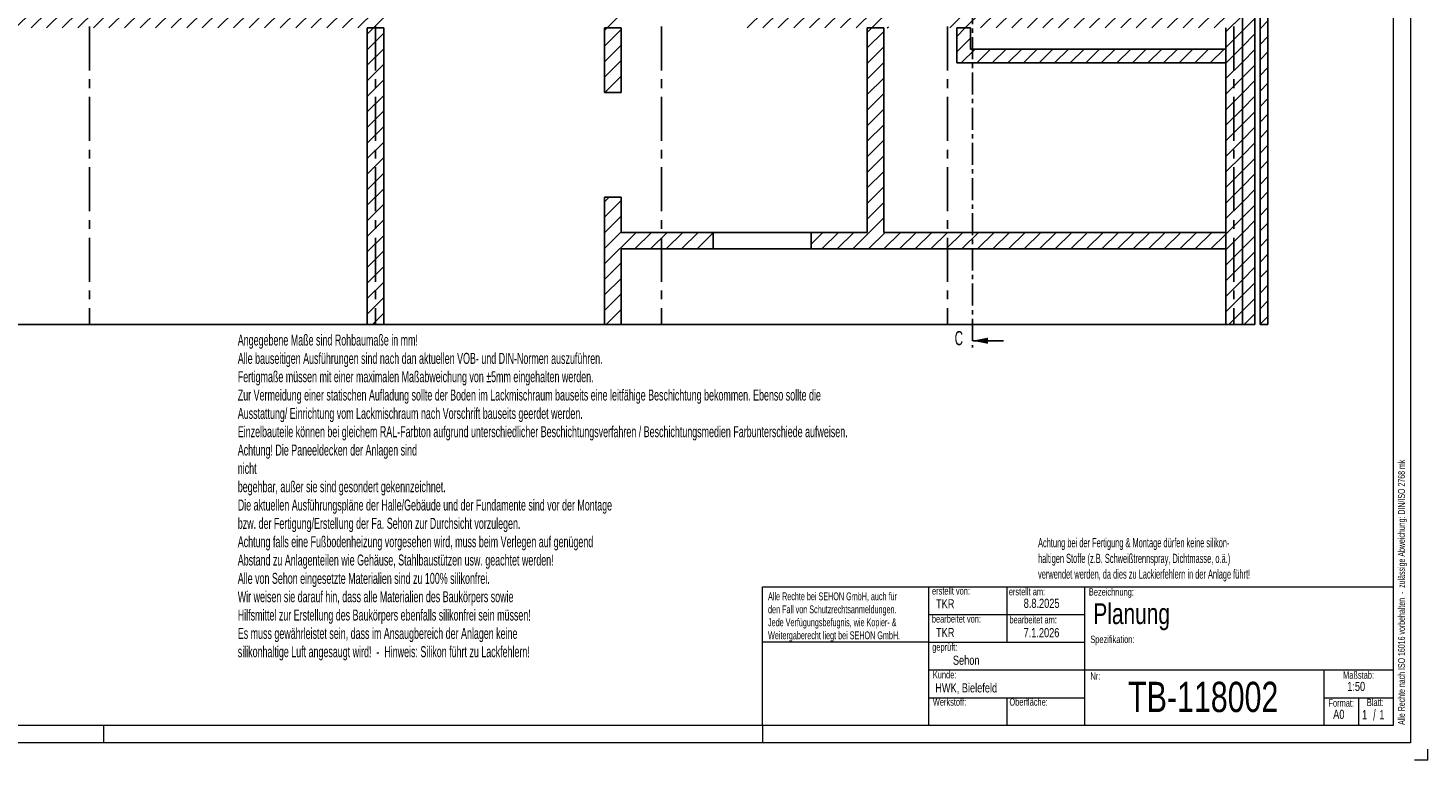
# Model space of a CAD drawing. Header units: millimetres. Extents: x 250 to 59450, y 0 to 41800.
# Tile 60 of 146: x 39259 to 59450, y 0 to 10566. Entities that reach past the tile are written whole.
import ezdxf

# ---------------------------------------------------------------- set-up
doc = ezdxf.new("R2010")
doc.units = ezdxf.units.MM
doc.header["$LTSCALE"] = 50
doc.linetypes.add('CENTER', pattern=[10.16, 6.35, -1.27, 1.27, -1.27])
doc.linetypes.add('CENTERX2', pattern=[20.32, 12.7, -2.54, 2.54, -2.54])
doc.layers.add('SCHNITT', color=5, linetype='CENTER')
doc.layers.add('TEXT_1', color=176, linetype='Continuous')
doc.styles.add('SLDTEXTSTYLE0', font='TXT', dxfattribs={"width": 0.605})
doc.styles.add('SLDTEXTSTYLE4', font='TXT', dxfattribs={"width": 0.75})

# ---------------------------------------------------------------- blocks, each defined once
blk = doc.blocks.new('SW_NOTE_0_31')
at = {"color": 0, "linetype": 'Continuous', "lineweight": 0, "char_height": 6614.58, "attachment_point": 1, "style": 'SLDTEXTSTYLE0'}
for s, insert in [('Achtung bei der Fertigung & Montage dürfen keine silikon-', (0, 8527)), ('haltigen Stoffe (z.B. Schweißtrennspray, Dichtmasse, o.ä.)', (0, -2793)), ('verwendet werden, da dies zu Lackierfehlern in der Anlage führt!', (0, -14112))]:
    blk.add_mtext(s, dxfattribs=dict(at, insert=insert))
blk = doc.blocks.new('keine silikonhaltigen Stoffe')
at = {"color": 7, "linetype": 'Continuous', "lineweight": 0}
blk.add_blockref('SW_NOTE_0_31', (387, 22541), dxfattribs=at)

msp = doc.modelspace()

# ---------------------------------------------------------------- hatches: boundary and pattern name
at = {"linetype": 'Continuous', "lineweight": 18}
h = msp.add_hatch(dxfattribs=at)
h.set_pattern_fill('ANSI31', scale=50, style=0)
h.paths.add_polyline_path([(57142.36, 6286.38), (57142.36, 24306.38), (39592.36, 24306.38), (39592.36, 24191.38), (57027.36, 24191.38), (57027.36, 6286.38)], flags=0)
h = msp.add_hatch(dxfattribs=at)
h.set_pattern_fill('ANSI31', scale=50, style=0)
h.paths.add_polyline_path([(56952.36, 6286.38), (56952.36, 24116.38), (39592.36, 24116.38), (39592.36, 23936.38), (56772.36, 23936.38), (56772.36, 6286.38)], flags=0)
h = msp.add_hatch(dxfattribs=at)
h.set_pattern_fill('ANSI31', scale=50, style=0)
h.paths.add_polyline_path([(39592.36, 23936.38), (39592.36, 23696.38), (56532.36, 23696.38), (56532.36, 10806.38), (52552.36, 10806.38), (52552.36, 10566.38), (56532.36, 10566.38), (56532.36, 6286.38), (56772.36, 6286.38), (56772.36, 23936.38)], flags=0)
h = msp.add_hatch(dxfattribs=at)
h.set_pattern_fill('ANSI31', scale=50, style=0)
h.paths.add_polyline_path([(27887.36, 10936.38), (27647.36, 10936.38), (27647.36, 10436.38), (27887.36, 10436.38), (27887.36, 10566.38), (44392.36, 10566.38), (44392.36, 10806.38), (27887.36, 10806.38)], flags=0)
h = msp.add_hatch(dxfattribs=at)
h.set_pattern_fill('ANSI31', scale=50, style=0)
h.paths.add_polyline_path([(47812.36, 10566.38), (47812.36, 10806.38), (47572.36, 10806.38), (47572.36, 10566.38)], flags=0)
h = msp.add_hatch(dxfattribs=at)
h.set_pattern_fill('ANSI31', scale=50, style=0)
h.paths.add_polyline_path([(51667.36, 10566.38), (51667.36, 10806.38), (49622.36, 10806.38), (49622.36, 10566.38)], flags=0)
h = msp.add_hatch(dxfattribs=at)
h.set_pattern_fill('ANSI31', scale=50, style=0)
h.paths.add_polyline_path([(44392.36, 10566.38), (44152.36, 10566.38), (44152.36, 6286.38), (44392.36, 6286.38)], flags=0)
h = msp.add_hatch(dxfattribs=at)
h.set_pattern_fill('ANSI31', scale=50, style=0)
h.paths.add_polyline_path([(47812.36, 10566.38), (47572.36, 10566.38), (47572.36, 9636.38), (47812.36, 9636.38)], flags=0)
h = msp.add_hatch(dxfattribs=at)
h.set_pattern_fill('ANSI31', scale=50, style=0)
h.paths.add_polyline_path([(51602.36, 10566.38), (51362.36, 10566.38), (51362.36, 7616.38), (50552.36, 7616.38), (50552.36, 7376.38), (56532.36, 7376.38), (56532.36, 7616.38), (51602.36, 7616.38)], flags=0)
h = msp.add_hatch(dxfattribs=at)
h.set_pattern_fill('ANSI31', scale=50, style=0)
h.paths.add_polyline_path([(52652.36, 10061.38), (56532.36, 10061.38), (56532.36, 10261.38), (52852.36, 10261.38), (52852.36, 10566.38), (52652.36, 10566.38)], flags=0)
h = msp.add_hatch(dxfattribs=at)
h.set_pattern_fill('ANSI31', scale=50, style=0)
h.paths.add_polyline_path([(47572.36, 6286.38), (47812.36, 6286.38), (47812.36, 7376.38), (49142.36, 7376.38), (49142.36, 7616.38), (47812.36, 7616.38), (47812.36, 8126.38), (47572.36, 8126.38)], flags=0)

# ---------------------------------------------------------------- linework, layer by layer
at = {"color": 7, "linetype": 'Continuous', "lineweight": 18}
for p, q in [((59199.96, 41799.98), (59199.96, 249.98)), ((58949.96, 41549.98), (58949.96, 499.98)), ((49849.96, 499.98), (49849.96, 2499.98)), ((49849.96, 2499.98), (58949.96, 2499.98)), ((52249.96, 499.98), (52249.96, 2499.98)), ((53374.96, 2499.98), (53374.96, 1699.98)), ((54499.96, 499.98), (54499.96, 2499.98)), ((52249.96, 2099.98), (54499.96, 2099.98)), ((52249.96, 1699.98), (49849.96, 1699.98)), ((52249.96, 1699.98), (54499.96, 1699.98)), ((52249.96, 1299.98), (54499.96, 1299.98)), ((54499.96, 1299.98), (58949.96, 1299.98)), ((57949.96, 1299.98), (57949.96, 499.98)), ((52249.96, 899.98), (54499.96, 899.98)), ((53374.96, 899.98), (53374.96, 499.98)), ((57949.96, 899.98), (58949.96, 899.98)), ((58449.96, 899.98), (58449.96, 499.98)), ((58949.96, 499.98), (499.96, 499.98)), ((40349.96, 499.98), (40349.96, 249.98)), ((49849.96, 499.98), (49849.96, 249.98)), ((59199.96, 249.98), (249.96, 249.98))]:
    msp.add_line(p, q, dxfattribs=at)
at = {"color": 7, "linetype": 'CENTERX2'}
for p, q in [((40147.36, 24811.38), (40147.36, 6286.38)), ((44272.36, 24811.38), (44272.36, 6286.38)), ((48397.36, 24811.38), (48397.36, 6286.38)), ((52522.36, 24811.38), (52522.36, 6286.38)), ((56647.36, 24811.38), (56647.36, 6286.38))]:
    msp.add_line(p, q, dxfattribs=at)
at = {"color": 250, "linetype": 'Continuous', "lineweight": 25, "true_color": 0x404040}
for p, q in [((57142.36, 6286.38), (57142.36, 24306.38)), ((56952.36, 6286.38), (56952.36, 24116.38)), ((57027.36, 24191.38), (57027.36, 6286.38)), ((56772.36, 23936.38), (56772.36, 6286.38)), ((56772.36, 6286.38), (56772.36, 23936.38)), ((44392.36, 10566.38), (44152.36, 10566.38)), ((44152.36, 10566.38), (44152.36, 6286.38)), ((44392.36, 6286.38), (44392.36, 10566.38)), ((47572.36, 10566.38), (47572.36, 9636.38)), ((47812.36, 10566.38), (47572.36, 10566.38)), ((47812.36, 9636.38), (47812.36, 10566.38)), ((51362.36, 10566.38), (51362.36, 7616.38)), ((51602.36, 10566.38), (51362.36, 10566.38)), ((51602.36, 7616.38), (51602.36, 10566.38)), ((52652.36, 10566.38), (52652.36, 10061.38)), ((52852.36, 10566.38), (52652.36, 10566.38)), ((52852.36, 10261.38), (52852.36, 10566.38)), ((56532.36, 10566.38), (56532.36, 6286.38)), ((56532.36, 10261.38), (52852.36, 10261.38)), ((56532.36, 10061.38), (56532.36, 10261.38)), ((52652.36, 10061.38), (56532.36, 10061.38)), ((47812.36, 9636.38), (47572.36, 9636.38)), ((47572.36, 8126.38), (47572.36, 6286.38)), ((47572.36, 8126.38), (47812.36, 8126.38)), ((47812.36, 7616.38), (47812.36, 8126.38)), ((49142.36, 7616.38), (47812.36, 7616.38)), ((49142.36, 7616.38), (49142.36, 7376.38)), ((50552.36, 7616.38), (49142.36, 7616.38)), ((50552.36, 7376.38), (50552.36, 7616.38)), ((51362.36, 7616.38), (50552.36, 7616.38)), ((56532.36, 7616.38), (51602.36, 7616.38)), ((56532.36, 7376.38), (56532.36, 7616.38)), ((47812.36, 7376.38), (49142.36, 7376.38)), ((47812.36, 6286.38), (47812.36, 7376.38)), ((49142.36, 7376.38), (50552.36, 7376.38)), ((50552.36, 7376.38), (56532.36, 7376.38)), ((27887.36, 6286.38), (44152.36, 6286.38)), ((44152.36, 6286.38), (44392.36, 6286.38)), ((44392.36, 6286.38), (47572.36, 6286.38)), ((47572.36, 6286.38), (47812.36, 6286.38)), ((47812.36, 6286.38), (56532.36, 6286.38)), ((56532.36, 6286.38), (56772.36, 6286.38)), ((56772.36, 6286.38), (56952.36, 6286.38)), ((57027.36, 6286.38), (57142.36, 6286.38))]:
    msp.add_line(p, q, dxfattribs=at)
at = {"color": 7, "linetype": 'CENTERX2', "lineweight": 18}
for q in [(59449.96, 156.11), (59252.95, -0.02)]:
    msp.add_line((59449.96, -0.02), q, dxfattribs=at)
at = {"layer": 'SCHNITT'}
for p, q in [((52879.88, 24656.06), (52879.88, 5952.35)), ((53329.88, 6052.35), (52879.88, 6052.35))]:
    msp.add_line(p, q, dxfattribs=at)
msp.add_solid([(52879.88, 6052.35), (53104.88, 6007.35), (53104.88, 6097.35)], dxfattribs=at)

# ---------------------------------------------------------------- block references
at = {"layer": 'TEXT_1', "xscale": 0.02, "yscale": 0.02, "zscale": 0.02}
msp.add_blockref('keine silikonhaltigen Stoffe', (53818.15, 2581.3), dxfattribs=at)

# ---------------------------------------------------------------- texts
at = {"color": 7, "linetype": 'Continuous', "lineweight": 0}
for s, insert, char_height, attachment_point, style in [('Für die Be- und Entlüftung des Aggregateraums ist bauseits zu sorgen. Die Temperatur im ^JAggregateraum darf 35°C nicht übersteigen.^JDachdurchbrüche/Verwahrungen, Stahlwechsel, Abspannungspunkte für Abluftkanal, Gruben, ^JLeerrohre (mit Zugdraht) sind vorzusehen und bauseits zu erstellen. Ebenso Stromversorgung ^Jsowie Heizmedium/ -anschluß.^JDachverwahrungen mit Regenkragen sind vom Kunden auszuführen! (nicht im Lieferumfang der ^JFa. SEHON enthalten) Ausführung nach örtlichen Gegebenheiten /DIN.^JDurchbrüche in Wänden, Decken und dem Dach, sowie Türen und Tore müssen nach dem ^JEinbringen der Bauteile wieder bauseits ausgegossen, zugemauert bzw. abgedichtet werden. Auf ^Jschwingungsfreien Einbau achten. Zwischen dem Bauteil und Beton, Mauerwerk oder Dach ist ^JGlaswolle oder ähnliches Material einzulegen.^JEstrich bzw. Klinkerbelag und Fertigputzmaße müssen vor der Montage im Anlagen- und ^JAggregatraum vorhanden sein.^JVor und in der Anlage muss das Bodenniveau die gleiche Höhe haben - insbesondere im Bereich ^Jder Toröffnung (ca. 1,5 m). Der Boden im Aggregatraum und Aufstellbereich der Lackierkabine ^Jmuss eben und im Wasser sein.^JDie Zarge für die Bodenöffnung ist mindestens 4 Wochen vor Bedarf bei Fa. SEHON zu bestellen.^JNicht vergessen! Putzstärke beachten.', (32728.97, 6141.9), 158.75, 1, 'SLDTEXTSTYLE0'), ('Angegebene Maße sind Rohbaumaße in mm!^JAlle bauseitigen Ausführungen sind nach dan aktuellen VOB- und DIN-Normen auszuführen.^JFertigmaße müssen mit einer maximalen Maßabweichung von ±5mm eingehalten werden.^JZur Vermeidung einer statischen Aufladung sollte der Boden im Lackmischraum bauseits eine leitfähige Beschichtung bekommen. Ebenso sollte die ^JAusstattung/ Einrichtung vom Lackmischraum nach Vorschrift bauseits geerdet werden.^JEinzelbauteile können bei gleichem RAL-Farbton aufgrund unterschiedlicher Beschichtungsverfahren / Beschichtungsmedien Farbunterschiede aufweisen.^JAchtung! Die Paneeldecken der Anlagen sind ^Jnicht ^Jbegehbar, außer sie sind gesondert gekennzeichnet.^JDie aktuellen Ausführungspläne der Halle/Gebäude und der Fundamente sind vor der Montage ^Jbzw. der Fertigung/Erstellung der Fa. Sehon zur Durchsicht vorzulegen.^JAchtung falls eine Fußbodenheizung vorgesehen wird, muss beim Verlegen auf genügend^JAbstand zu Anlagenteilen wie Gehäuse, Stahlbaustützen usw. geachtet werden!^JAlle von Sehon eingesetzte Materialien sind zu 100% silikonfrei.^JWir weisen sie darauf hin, dass alle Materialien des Baukörpers sowie^JHilfsmittel zur Erstellung des Baukörpers ebenfalls silikonfrei sein müssen!^JEs muss gewährleistet sein, dass im Ansaugbereich der Anlagen keine^Jsilikonhaltige Luft angesaugt wird!  -  Hinweis: Silikon führt zu Lackfehlern!', (42284.32, 6141.9), 158.75, 1, 'SLDTEXTSTYLE0'), ('Alle Rechte bei SEHON GmbH, auch für^Jden Fall von Schutzrechtsanmeldungen.^JJede Verfügungsbefugnis, wie Kopier- & ^JWeitergaberecht liegt bei SEHON GmbH.', (49931.83, 2418.77), 112.5, 1, 'SLDTEXTSTYLE0'), ('erstellt von:', (52297.06, 2493.94), 105.8333, 1, 'SLDTEXTSTYLE0'), ('erstellt am:', (53404.59, 2482.61), 105.8333, 1, 'SLDTEXTSTYLE0'), ('Bezeichnung:', (54559.16, 2479.27), 105.8333, 1, 'SLDTEXTSTYLE0'), ('TKR', (52354.75, 2321.79), 132.292, 1, 'SLDTEXTSTYLE4'), ('8.8.2025', (53618.75, 2328.52), 132.292, 1, 'SLDTEXTSTYLE4'), ('Planung', (54624.1, 2262.5), 300, 1, 'SLDTEXTSTYLE4'), ('bearbeitet von:', (52295.03, 2089.95), 105.8333, 1, 'SLDTEXTSTYLE0'), ('bearbeitet am:', (53413.2, 2077.49), 105.8333, 1, 'SLDTEXTSTYLE0'), ('TKR', (52354.75, 1906.88), 132.292, 1, 'SLDTEXTSTYLE4'), ('7.1.2026', (53617.32, 1905.2), 132.292, 1, 'SLDTEXTSTYLE4'), ('geprüft:', (52299.61, 1683.32), 105.833, 1, 'SLDTEXTSTYLE0'), ('Spezifikation:', (54580.02, 1795.25), 105.8333, 1, 'SLDTEXTSTYLE0'), ('Sehon', (52597.96, 1506.76), 132.292, 1, 'SLDTEXTSTYLE4'), ('Kunde:', (52308.56, 1284.58), 105.833, 1, 'SLDTEXTSTYLE0'), ('Nr:', (54581.34, 1263.68), 105.833, 1, 'SLDTEXTSTYLE0'), ('Maßstab:', (58224.51, 1279.42), 105.833, 1, 'SLDTEXTSTYLE0'), ('HWK, Bielefeld', (52343.45, 1107.79), 132.2917, 1, 'SLDTEXTSTYLE4'), ('TB-118002', (56208.3, 1129.19), 436.562, 2, 'SLDTEXTSTYLE4'), ('1:50', (58284.9, 1128.13), 132.292, 1, 'SLDTEXTSTYLE4'), ('Werkstoff:', (52308.56, 890.47), 105.833, 1, 'SLDTEXTSTYLE0'), ('Oberfläche:', (53413.2, 890.47), 105.8333, 1, 'SLDTEXTSTYLE0'), ('Format:', (58014.52, 875.77), 105.833, 1, 'SLDTEXTSTYLE0'), ('Blatt:', (58567.9, 884.93), 105.833, 1, 'SLDTEXTSTYLE0'), ('A0', (58082.35, 725.99), 132.292, 1, 'SLDTEXTSTYLE4'), ('1', (58499.15, 720), 132.29, 1, 'SLDTEXTSTYLE4'), ('/', (58659.23, 728.91), 158.75, 1, 'SLDTEXTSTYLE0'), ('1', (58748.35, 719.84), 132.29, 1, 'SLDTEXTSTYLE4')]:
    msp.add_mtext(s, dxfattribs=dict(at, insert=insert, char_height=char_height, attachment_point=attachment_point, style=style))
at = {"color": 7, "linetype": 'Continuous', "lineweight": 0, "insert": (59017.82, 506.73), "char_height": 100, "attachment_point": 1, "rotation": 90, "style": 'SLDTEXTSTYLE0'}
msp.add_mtext('Alle Rechte nach ISO 16016 vorbehalten  -  zulässige Abweichung: DIN/ISO 2768 mk', dxfattribs=at)
at = {"layer": 'SCHNITT', "insert": (52623.63, 6191.95), "char_height": 205.47, "attachment_point": 1, "style": 'SLDTEXTSTYLE0'}
msp.add_mtext('C', dxfattribs=at)

doc.saveas('drawing.dxf')
